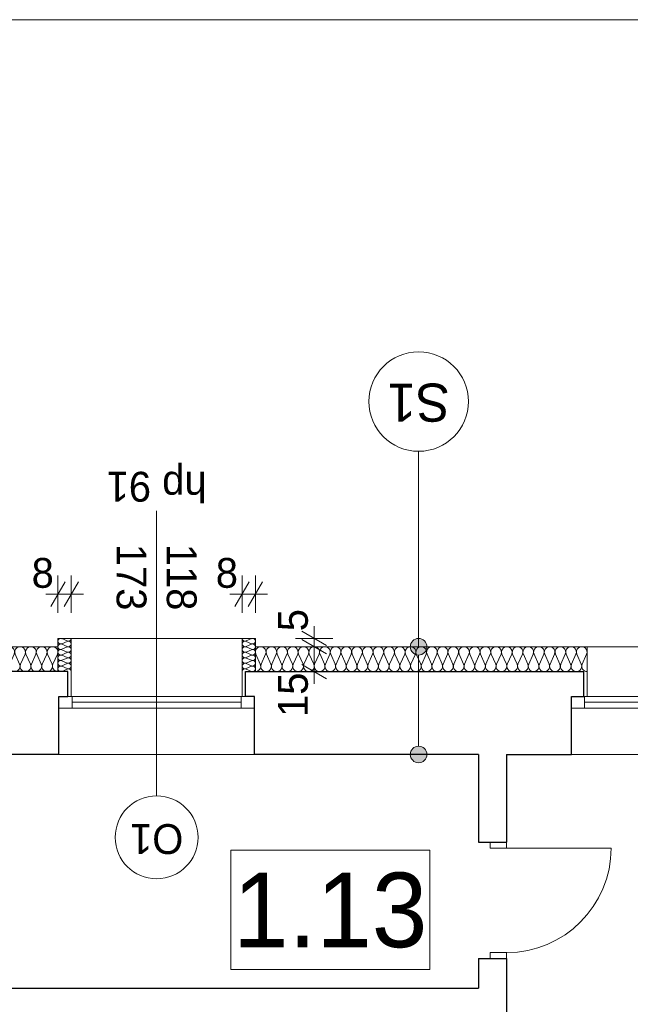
# Model space of a CAD drawing. Extents: x -21260 to 35740, y -2672 to 187028.
# Tile 77 of 120: x -9521 to -5841, y 101089 to 107028. Entities that reach past the tile are written whole.
import ezdxf

# ---------------------------------------------------------------- set-up
doc = ezdxf.new("R2010")
doc.units = 0
doc.header["$MEASUREMENT"] = 0
doc.layers.add('arch izolacje_Nr_Pióra__3', color=7, linetype='Continuous', lineweight=13, true_color=0xff6600)
doc.layers.add('Arch ocieplenie_Nr_Pióra__22', color=7, linetype='Continuous', lineweight=9, true_color=0x7f7f7f)
for name, color, linetype in [('Arch ocieplenie', 7, 'Continuous'), ('Arch opisy', 7, 'Continuous'), ('Arch wymiary', 7, 'Continuous')]:
    doc.layers.add(name, color=color, linetype=linetype)
for name, color, linetype, lineweight in [('Arch opisy okien_Nr_Pióra__21', 7, 'Continuous', 13), ('Arch opisy_Nr_Pióra__1', 7, 'Continuous', 25), ('Arch opisy_Nr_Pióra__21', 7, 'Continuous', 13), ('ARCH TABELA_Nr_Pióra__21', 7, 'Continuous', 13), ('Arch wymiary_Nr_Pióra__5', 7, 'Continuous', 13), ('INWENT OPISY_Nr_Pióra__21', 7, 'Continuous', 13), ('INWENT. DRZWI_Nr_Pióra__21', 7, 'Continuous', 13), ('INWENT. OKNA_Nr_Pióra__5', 7, 'Continuous', 13), ('INWENT.ŚCIANY_Nr_Pióra__1', 7, 'Continuous', 25), ('INWENT.ŚCIANY_Nr_Pióra__21', 7, 'Continuous', 13)]:
    doc.layers.add(name, color=color, linetype=linetype, lineweight=lineweight)
doc.styles.add('GENERATED_STYLE_1', font='txt')
doc.styles.add('GENERATED_STYLE_3', font='txt')
doc.styles.add('GENERATED_STYLE_4', font='txt')
doc.styles.add('GENERATED_STYLE_6', font='txt')
doc.styles.add('GENERATED_STYLE_7', font='txt')
doc.dimstyles.new('GENERATED_STYLE__1', dxfattribs={"dimtxt": 179.999995, "dimasz": 114, "dimexe": 0.18, "dimexo": 0, "dimgap": 0.09, "dimtad": 1, "dimdec": 0, "dimlfac": 0.1, "dimzin": 0, "dimdsep": 46, "dimtxsty": 'GENERATED_STYLE_1', "dimblk": 'ARROWHEAD_2', "dimblk1": 'ARROWHEAD_2', "dimblk2": 'ARROWHEAD_2', "dimcen": 0.09, "dimclrd": 7, "dimclre": 7, "dimclrt": 7, "dimazin": 0, "dimtfac": 1, "dimtdec": 4, "dimtmove": 0, "dimatfit": 3, "dimfxl": 0, "dimtolj": 1, "dimtzin": 0, "dimarcsym": 0})
doc.dimstyles.new('GENERATED_STYLE__3', dxfattribs={"dimtxt": 179.999995, "dimasz": 114, "dimexe": 0.18, "dimexo": 0, "dimgap": 0.09, "dimtad": 1, "dimtih": 1, "dimtoh": 1, "dimdec": 0, "dimlfac": 0.1, "dimzin": 0, "dimdsep": 46, "dimtxsty": 'GENERATED_STYLE_1', "dimblk": 'ARROWHEAD_2', "dimblk1": 'ARROWHEAD_2', "dimblk2": 'ARROWHEAD_2', "dimcen": 0.09, "dimclrd": 7, "dimclre": 7, "dimclrt": 7, "dimazin": 0, "dimtfac": 1, "dimtdec": 4, "dimtmove": 0, "dimatfit": 3, "dimfxl": 0, "dimtolj": 1, "dimtzin": 0, "dimarcsym": 0})

# ---------------------------------------------------------------- blocks, each defined once
blk = doc.blocks.new('Izolacja cieplna 14_132', base_point=(-9290.9, 103095.9))
at = {"layer": 'Arch ocieplenie_Nr_Pióra__22', "linetype": 'Continuous'}
for p, q in [((-10631.1, 103140.6), (-10658.2, 103201.2)), ((-10598.4, 103201.2), (-10625.6, 103140.6)), ((-10565.8, 103140.6), (-10593, 103201.2)), ((-10533.2, 103201.2), (-10560.3, 103140.6)), ((-10500.6, 103140.6), (-10527.7, 103201.2)), ((-10468, 103201.2), (-10495.1, 103140.6)), ((-10435.3, 103140.6), (-10462.5, 103201.2)), ((-10402.7, 103201.2), (-10429.9, 103140.6)), ((-10370.1, 103140.6), (-10397.2, 103201.2)), ((-10337.5, 103201.2), (-10364.6, 103140.6)), ((-10304.9, 103140.6), (-10332, 103201.2)), ((-10272.2, 103201.2), (-10299.4, 103140.6)), ((-10239.6, 103140.6), (-10266.8, 103201.2)), ((-10207, 103201.2), (-10234.1, 103140.6)), ((-10174.4, 103140.6), (-10201.5, 103201.2)), ((-10141.8, 103201.2), (-10168.9, 103140.6)), ((-10109.1, 103140.6), (-10136.3, 103201.2)), ((-10076.5, 103201.2), (-10103.7, 103140.6)), ((-10043.9, 103140.6), (-10071, 103201.2)), ((-10011.3, 103201.2), (-10038.4, 103140.6)), ((-9978.7, 103140.6), (-10005.8, 103201.2)), ((-9946.1, 103201.2), (-9973.2, 103140.6)), ((-9913.4, 103140.6), (-9940.6, 103201.2)), ((-9880.8, 103201.2), (-9908, 103140.6)), ((-9848.2, 103140.6), (-9875.3, 103201.2)), ((-9815.6, 103201.2), (-9842.7, 103140.6)), ((-9783, 103140.6), (-9810.1, 103201.2)), ((-9750.3, 103201.2), (-9777.5, 103140.6)), ((-9717.7, 103140.6), (-9744.9, 103201.2)), ((-9685.1, 103201.2), (-9712.2, 103140.6)), ((-9652.5, 103140.6), (-9679.6, 103201.2)), ((-9619.9, 103201.2), (-9647, 103140.6)), ((-9587.2, 103140.6), (-9614.4, 103201.2)), ((-9554.6, 103201.2), (-9581.8, 103140.6)), ((-9522, 103140.6), (-9549.1, 103201.2)), ((-9489.4, 103201.2), (-9516.5, 103140.6)), ((-9456.8, 103140.6), (-9483.9, 103201.2)), ((-9424.1, 103201.2), (-9451.3, 103140.6)), ((-9391.5, 103140.6), (-9418.7, 103201.2)), ((-9358.9, 103201.2), (-9386, 103140.6)), ((-9326.3, 103140.6), (-9353.4, 103201.2)), ((-9293.7, 103201.2), (-9320.8, 103140.6))]:
    blk.add_line(p, q, dxfattribs=at)
for centre, start_param, end_param in [((-10628.3, 103214), 2.728799, 6.695979), ((-10563.1, 103214), 2.728799, 6.695979), ((-10497.8, 103214), 2.728799, 6.695979), ((-10432.6, 103214), 2.728799, 6.695979), ((-10367.4, 103214), 2.728799, 6.695979), ((-10302.1, 103214), 2.728799, 6.695979), ((-10236.9, 103214), 2.728799, 6.695979), ((-10171.6, 103214), 2.728799, 6.695979), ((-10106.4, 103214), 2.728799, 6.695979), ((-10041.2, 103214), 2.728799, 6.695979), ((-9975.9, 103214), 2.728799, 6.695979), ((-9910.7, 103214), 2.728799, 6.695979), ((-9845.5, 103214), 2.728799, 6.695979), ((-9780.2, 103214), 2.728799, 6.695979), ((-9715, 103214), 2.728799, 6.695979), ((-9649.7, 103214), 2.728799, 6.695979), ((-9584.5, 103214), 2.728799, 6.695979), ((-9519.3, 103214), 2.728799, 6.695979), ((-9454, 103214), 2.728799, 6.695979), ((-9388.8, 103214), 2.728799, 6.695979), ((-9323.5, 103214), 2.728799, 6.695979), ((-10660.9, 103127.8), 1.570796, 3.554385), ((-10595.7, 103127.8), 5.870392, 9.837571), ((-10530.5, 103127.8), 5.870392, 9.837571), ((-10465.2, 103127.8), 5.870392, 9.837571), ((-10400, 103127.8), 5.870392, 9.837571), ((-10334.7, 103127.8), 5.870392, 9.837571), ((-10269.5, 103127.8), 5.870392, 9.837571), ((-10204.3, 103127.8), 5.870392, 9.837571), ((-10139, 103127.8), 5.870392, 9.837571), ((-10073.8, 103127.8), 5.870392, 9.837571), ((-10008.5, 103127.8), 5.870392, 9.837571), ((-9943.3, 103127.8), 5.870392, 9.837571), ((-9878.1, 103127.8), 5.870392, 9.837571), ((-9812.8, 103127.8), 5.870392, 9.837571), ((-9747.6, 103127.8), 5.870392, 9.837571), ((-9682.4, 103127.8), 5.870392, 9.837571), ((-9617.1, 103127.8), 5.870392, 9.837571), ((-9551.9, 103127.8), 5.870392, 9.837571), ((-9486.6, 103127.8), 5.870392, 9.837571), ((-9421.4, 103127.8), 5.870392, 9.837571), ((-9356.2, 103127.8), 5.870392, 9.837571), ((-9290.9, 103127.8), 5.870392, 7.853982)]:
    blk.add_ellipse(centre, major_axis=(-32.6, 0), ratio=0.978008, start_param=start_param, end_param=end_param, dxfattribs=at)
blk = doc.blocks.new('Izolacja cieplna 14_133', base_point=(-8100.9, 103095.9))
at = {"layer": 'Arch ocieplenie_Nr_Pióra__22', "linetype": 'Continuous'}
for p, q in [((-8098.2, 103201.2), (-8071.4, 103140.6)), ((-8066, 103140.6), (-8039.1, 103201.2)), ((-8033.7, 103201.2), (-8006.9, 103140.6)), ((-8001.4, 103140.6), (-7974.6, 103201.2)), ((-7969.2, 103201.2), (-7942.3, 103140.6)), ((-7936.9, 103140.6), (-7910.1, 103201.2)), ((-7904.7, 103201.2), (-7877.8, 103140.6)), ((-7872.4, 103140.6), (-7845.6, 103201.2)), ((-7840.2, 103201.2), (-7813.3, 103140.6)), ((-7807.9, 103140.6), (-7781.1, 103201.2)), ((-7775.6, 103201.2), (-7748.8, 103140.6)), ((-7743.4, 103140.6), (-7716.5, 103201.2)), ((-7711.1, 103201.2), (-7684.3, 103140.6)), ((-7678.9, 103140.6), (-7652, 103201.2)), ((-7646.6, 103201.2), (-7619.8, 103140.6)), ((-7614.3, 103140.6), (-7587.5, 103201.2)), ((-7582.1, 103201.2), (-7555.3, 103140.6)), ((-7549.8, 103140.6), (-7523, 103201.2)), ((-7517.6, 103201.2), (-7490.7, 103140.6)), ((-7485.3, 103140.6), (-7458.5, 103201.2)), ((-7453.1, 103201.2), (-7426.2, 103140.6)), ((-7420.8, 103140.6), (-7394, 103201.2)), ((-7388.5, 103201.2), (-7361.7, 103140.6)), ((-7356.3, 103140.6), (-7329.4, 103201.2)), ((-7324, 103201.2), (-7297.2, 103140.6)), ((-7291.8, 103140.6), (-7264.9, 103201.2)), ((-7259.5, 103201.2), (-7232.7, 103140.6)), ((-7227.3, 103140.6), (-7200.4, 103201.2)), ((-7195, 103201.2), (-7168.2, 103140.6)), ((-7162.7, 103140.6), (-7135.9, 103201.2)), ((-7130.5, 103201.2), (-7103.6, 103140.6)), ((-7098.2, 103140.6), (-7071.4, 103201.2)), ((-7066, 103201.2), (-7039.1, 103140.6)), ((-7033.7, 103140.6), (-7006.9, 103201.2)), ((-7001.4, 103201.2), (-6974.6, 103140.6)), ((-6969.2, 103140.6), (-6942.4, 103201.2)), ((-6936.9, 103201.2), (-6910.1, 103140.6)), ((-6904.7, 103140.6), (-6877.8, 103201.2)), ((-6872.4, 103201.2), (-6845.6, 103140.6)), ((-6840.2, 103140.6), (-6813.3, 103201.2)), ((-6807.9, 103201.2), (-6781.1, 103140.6)), ((-6775.6, 103140.6), (-6748.8, 103201.2)), ((-6743.4, 103201.2), (-6716.5, 103140.6)), ((-6711.1, 103140.6), (-6684.3, 103201.2)), ((-6678.9, 103201.2), (-6652, 103140.6)), ((-6646.6, 103140.6), (-6619.8, 103201.2)), ((-6614.3, 103201.2), (-6587.5, 103140.6)), ((-6582.1, 103140.6), (-6555.3, 103201.2)), ((-6549.8, 103201.2), (-6523, 103140.6)), ((-6517.6, 103140.6), (-6490.7, 103201.2)), ((-6485.3, 103201.2), (-6458.5, 103140.6)), ((-6453.1, 103140.6), (-6426.2, 103201.2)), ((-6420.8, 103201.2), (-6394, 103140.6)), ((-6388.5, 103140.6), (-6361.7, 103201.2)), ((-6356.3, 103201.2), (-6329.4, 103140.6)), ((-6324, 103140.6), (-6297.2, 103201.2)), ((-6291.8, 103201.2), (-6264.9, 103140.6)), ((-6259.5, 103140.6), (-6232.7, 103201.2)), ((-6227.3, 103201.2), (-6200.4, 103140.6)), ((-6195, 103140.6), (-6168.2, 103201.2)), ((-6162.7, 103201.2), (-6135.9, 103140.6)), ((-6130.5, 103140.6), (-6103.6, 103201.2))]:
    blk.add_line(p, q, dxfattribs=at)
for centre, start_param, end_param in [((-8068.7, 103214), 5.870392, 9.837571), ((-8004.2, 103214), 5.870392, 9.837571), ((-7939.6, 103214), 5.870392, 9.837571), ((-7875.1, 103214), 5.870392, 9.837571), ((-7810.6, 103214), 5.870392, 9.837571), ((-7746.1, 103214), 5.870392, 9.837571), ((-7681.6, 103214), 5.870392, 9.837571), ((-7617.1, 103214), 5.870392, 9.837571), ((-7552.5, 103214), 5.870392, 9.837571), ((-7488, 103214), 5.870392, 9.837571), ((-7423.5, 103214), 5.870392, 9.837571), ((-7359, 103214), 5.870392, 9.837571), ((-7294.5, 103214), 5.870392, 9.837571), ((-7230, 103214), 5.870392, 9.837571), ((-7165.4, 103214), 5.870392, 9.837571), ((-7100.9, 103214), 5.870392, 9.837571), ((-7036.4, 103214), 5.870392, 9.837571), ((-6971.9, 103214), 5.870392, 9.837571), ((-6907.4, 103214), 5.870392, 9.837571), ((-6842.9, 103214), 5.870392, 9.837571), ((-6778.3, 103214), 5.870392, 9.837571), ((-6713.8, 103214), 5.870392, 9.837571), ((-6649.3, 103214), 5.870392, 9.837571), ((-6584.8, 103214), 5.870392, 9.837571), ((-6520.3, 103214), 5.870392, 9.837571), ((-6455.8, 103214), 5.870392, 9.837571), ((-6391.3, 103214), 5.870392, 9.837571), ((-6326.7, 103214), 5.870392, 9.837571), ((-6262.2, 103214), 5.870392, 9.837571), ((-6197.7, 103214), 5.870392, 9.837571), ((-6133.2, 103214), 5.870392, 9.837571), ((-8100.9, 103127.8), 4.712389, 6.695979), ((-8036.4, 103127.8), 2.7288, 6.695979), ((-7971.9, 103127.8), 2.7288, 6.695979), ((-7907.4, 103127.8), 2.7288, 6.695979), ((-7842.9, 103127.8), 2.7288, 6.695979), ((-7778.4, 103127.8), 2.7288, 6.695979), ((-7713.8, 103127.8), 2.7288, 6.695979), ((-7649.3, 103127.8), 2.7288, 6.695979), ((-7584.8, 103127.8), 2.7288, 6.695979), ((-7520.3, 103127.8), 2.7288, 6.695979), ((-7455.8, 103127.8), 2.7288, 6.695979), ((-7391.3, 103127.8), 2.7288, 6.695979), ((-7326.7, 103127.8), 2.7288, 6.695979), ((-7262.2, 103127.8), 2.7288, 6.695979), ((-7197.7, 103127.8), 2.7288, 6.695979), ((-7133.2, 103127.8), 2.7288, 6.695979), ((-7068.7, 103127.8), 2.7288, 6.695979), ((-7004.2, 103127.8), 2.7288, 6.695979), ((-6939.6, 103127.8), 2.7288, 6.695979), ((-6875.1, 103127.8), 2.7288, 6.695979), ((-6810.6, 103127.8), 2.7288, 6.695979), ((-6746.1, 103127.8), 2.7288, 6.695979), ((-6681.6, 103127.8), 2.7288, 6.695979), ((-6617.1, 103127.8), 2.7288, 6.695979), ((-6552.5, 103127.8), 2.7288, 6.695979), ((-6488, 103127.8), 2.7288, 6.695979), ((-6423.5, 103127.8), 2.7288, 6.695979), ((-6359, 103127.8), 2.7288, 6.695979), ((-6294.5, 103127.8), 2.7288, 6.695979), ((-6230, 103127.8), 2.7288, 6.695979), ((-6165.4, 103127.8), 2.7288, 6.695979), ((-6100.9, 103127.8), 2.7288, 4.712389)]:
    blk.add_ellipse(centre, major_axis=(32.3, 0), ratio=0.988953, start_param=start_param, end_param=end_param, dxfattribs=at)
blk = doc.blocks.new('Izolacja cieplna 14_204', base_point=(-8180.9, 103295.9))
at = {"layer": 'Arch ocieplenie_Nr_Pióra__22', "linetype": 'Continuous'}
for p, q in [((-8124.8, 103294.5), (-8157.1, 103280.6)), ((-8157.1, 103277.8), (-8124.8, 103263.9)), ((-8124.8, 103261.1), (-8157.1, 103247.3)), ((-8157.1, 103244.5), (-8124.8, 103230.6)), ((-8124.8, 103227.8), (-8157.1, 103213.9)), ((-8157.1, 103211.1), (-8124.8, 103197.3)), ((-8124.8, 103194.5), (-8157.1, 103180.6)), ((-8157.1, 103177.8), (-8124.8, 103163.9)), ((-8124.8, 103161.1), (-8157.1, 103147.3)), ((-8157.1, 103144.5), (-8124.8, 103130.6)), ((-8124.8, 103127.8), (-8157.1, 103113.9)), ((-8157.1, 103111.1), (-8124.8, 103097.3))]:
    blk.add_line(p, q, dxfattribs=at)
for centre, start_param, end_param in [((-8163.9, 103295.9), 3.141593, 5.125182), ((-8117.9, 103279.2), 4.299595, 8.266775), ((-8163.9, 103262.5), 1.158004, 5.125183), ((-8163.9, 103229.2), 1.158004, 5.125183), ((-8117.9, 103245.9), 4.299595, 8.266775), ((-8117.9, 103212.5), 4.299595, 8.266775), ((-8163.9, 103195.9), 1.158004, 5.125183), ((-8163.9, 103162.5), 1.158004, 5.125183), ((-8117.9, 103179.2), 4.299595, 8.266775), ((-8163.9, 103129.2), 1.158004, 5.125183), ((-8163.9, 103095.9), 1.158004, 3.141593), ((-8117.9, 103145.9), 4.299595, 8.266775), ((-8117.9, 103112.5), 4.299595, 8.266775)]:
    blk.add_ellipse(centre, major_axis=(17, 0), ratio=0.979571, start_param=start_param, end_param=end_param, dxfattribs=at)
blk = doc.blocks.new('Izolacja cieplna 14_205', base_point=(-9210.9, 103295.9))
at = {"layer": 'Arch ocieplenie_Nr_Pióra__22', "linetype": 'Continuous'}
for p, q in [((-9267.1, 103294.5), (-9234.8, 103280.6)), ((-9234.8, 103277.8), (-9267.1, 103263.9)), ((-9267.1, 103261.1), (-9234.8, 103247.3)), ((-9234.8, 103244.5), (-9267.1, 103230.6)), ((-9267.1, 103227.8), (-9234.8, 103213.9)), ((-9234.8, 103211.1), (-9267.1, 103197.3)), ((-9267.1, 103194.5), (-9234.8, 103180.6)), ((-9234.8, 103177.8), (-9267.1, 103163.9)), ((-9267.1, 103161.1), (-9234.8, 103147.3)), ((-9234.8, 103144.5), (-9267.1, 103130.6)), ((-9267.1, 103127.8), (-9234.8, 103113.9)), ((-9234.8, 103111.1), (-9267.1, 103097.3))]:
    blk.add_line(p, q, dxfattribs=at)
for centre, start_param, end_param in [((-9273.9, 103279.2), 1.158003, 5.125183), ((-9227.9, 103295.9), 4.299596, 6.283185), ((-9273.9, 103245.9), 1.158003, 5.125183), ((-9273.9, 103212.5), 1.158003, 5.125183), ((-9227.9, 103262.5), 4.299595, 8.266774), ((-9227.9, 103229.2), 4.299595, 8.266774), ((-9273.9, 103179.2), 1.158003, 5.125183), ((-9227.9, 103195.9), 4.299595, 8.266774), ((-9227.9, 103162.5), 4.299595, 8.266774), ((-9273.9, 103145.9), 1.158003, 5.125183), ((-9273.9, 103112.5), 1.158003, 5.125183), ((-9227.9, 103129.2), 4.299595, 8.266774), ((-9227.9, 103095.9), 0, 1.983589)]:
    blk.add_ellipse(centre, major_axis=(17, 0), ratio=0.979571, start_param=start_param, end_param=end_param, dxfattribs=at)
blk = doc.blocks.new('Linia_53', base_point=(-7116.6, 103245.9))
at = {"layer": 'Arch opisy_Nr_Pióra__21', "linetype": 'Continuous'}
blk.add_line((-7116.6, 103245.9), (-7116.6, 104424.9), dxfattribs=at)
blk.add_circle((-7116.6, 104724.9), 300, dxfattribs=at)
blk = doc.blocks.new('Linia_54', base_point=(-7116.6, 102595.9))
at = {"layer": 'Arch opisy_Nr_Pióra__21', "linetype": 'Continuous'}
for points in [[(-7066.6, 103245.9), (-7070.4, 103265), (-7081.2, 103281.2), (-7097.4, 103292.1), (-7116.6, 103295.9), (-7135.7, 103292.1), (-7151.9, 103281.2), (-7162.8, 103265), (-7166.6, 103245.9), (-7162.8, 103226.7), (-7151.9, 103210.5), (-7135.7, 103199.7), (-7116.6, 103195.9), (-7097.4, 103199.7), (-7081.2, 103210.5), (-7070.4, 103226.7)], [(-7066.6, 102595.9), (-7070.4, 102615), (-7081.2, 102631.2), (-7097.4, 102642), (-7116.6, 102645.9), (-7135.7, 102642), (-7151.9, 102631.2), (-7162.8, 102615), (-7166.6, 102595.9), (-7162.8, 102576.7), (-7151.9, 102560.5), (-7135.7, 102549.7), (-7116.6, 102545.9), (-7097.4, 102549.7), (-7081.2, 102560.5), (-7070.4, 102576.7)]]:
    blk.add_hatch(color=256, dxfattribs=at).paths.add_polyline_path(points, flags=0)
blk.add_line((-7116.6, 102645.9), (-7116.6, 103195.9), dxfattribs=at)
for centre in [(-7116.6, 103245.9), (-7116.6, 102595.9)]:
    blk.add_circle(centre, 50, dxfattribs=at)
blk = doc.blocks.new('*D666')
at = {"layer": 'Arch wymiary_Nr_Pióra__5', "linetype": 'Continuous'}
for p, q in [((-9290.9, 103450.2), (-9290.9, 103675.2)), ((-9210.9, 103450.2), (-9210.9, 103675.2)), ((-9334.2, 103487.7), (-9247.6, 103637.7)), ((-9167.6, 103637.7), (-9254.2, 103487.7)), ((-9364.3, 103562.7), (-9290.9, 103562.7)), ((-9290.9, 103562.7), (-9210.9, 103562.7)), ((-9210.9, 103562.7), (-9137.6, 103562.7))]:
    blk.add_line(p, q, dxfattribs=at)
at = {"layer": 'Arch wymiary_Nr_Pióra__5', "insert": (-9449.5, 103598.7), "char_height": 180, "attachment_point": 7, "style": 'GENERATED_STYLE_1'}
blk.add_mtext('{8}', dxfattribs=at)
blk = doc.blocks.new('ARROWHEAD_2')
at = {"color": 0, "linetype": 'Continuous', "lineweight": 0}
for p, q in [((-0.378, -0.655), (0.378, 0.655)), ((0, 0), (-1, 0))]:
    blk.add_line(p, q, dxfattribs=at)
blk = doc.blocks.new('*D667')
at = {"layer": 'Arch wymiary_Nr_Pióra__5', "linetype": 'Continuous'}
for p, q in [((-8180.9, 103450.2), (-8180.9, 103675.2)), ((-8100.9, 103450.2), (-8100.9, 103675.2)), ((-8224.2, 103487.7), (-8137.6, 103637.7)), ((-8057.6, 103637.7), (-8144.2, 103487.7)), ((-8254.3, 103562.7), (-8180.9, 103562.7)), ((-8180.9, 103562.7), (-8100.9, 103562.7)), ((-8100.9, 103562.7), (-8027.6, 103562.7))]:
    blk.add_line(p, q, dxfattribs=at)
at = {"layer": 'Arch wymiary_Nr_Pióra__5', "insert": (-8339.5, 103598.7), "char_height": 180, "attachment_point": 7, "style": 'GENERATED_STYLE_1'}
blk.add_mtext('{8}', dxfattribs=at)
blk = doc.blocks.new('*D668')
at = {"layer": 'Arch wymiary_Nr_Pióra__5', "linetype": 'Continuous'}
for p, q in [((-7633.5, 103245.9), (-7858.5, 103245.9)), ((-7671, 103202.6), (-7821, 103289.2)), ((-7746, 103095.9), (-7746, 103245.9)), ((-7821, 103139.2), (-7671, 103052.6)), ((-7633.5, 103095.9), (-7858.5, 103095.9)), ((-7746, 103022.5), (-7746, 103095.9))]:
    blk.add_line(p, q, dxfattribs=at)
at = {"layer": 'Arch wymiary_Nr_Pióra__5', "char_height": 180, "attachment_point": 7, "rotation": 90, "style": 'GENERATED_STYLE_1'}
for s, insert in [('{5}', (-7782, 103339.2)), ('{15}', (-7782, 102822.1))]:
    blk.add_mtext(s, dxfattribs=dict(at, insert=insert))
blk = doc.blocks.new('*D669')
at = {"layer": 'Arch wymiary_Nr_Pióra__5', "linetype": 'Continuous'}
for p, q in [((-7746, 103295.9), (-7746, 103369.2)), ((-7633.5, 103295.9), (-7858.5, 103295.9)), ((-7821, 103339.2), (-7671, 103252.6)), ((-7746, 103245.9), (-7746, 103295.9)), ((-7633.5, 103245.9), (-7858.5, 103245.9)), ((-7671, 103202.6), (-7821, 103289.2))]:
    blk.add_line(p, q, dxfattribs=at)
at = {"layer": 'Arch wymiary_Nr_Pióra__5', "char_height": 180, "attachment_point": 7, "rotation": 90, "style": 'GENERATED_STYLE_1'}
for s, insert in [('{5}', (-7782, 103339.2)), ('{15}', (-7782, 102822.1))]:
    blk.add_mtext(s, dxfattribs=dict(at, insert=insert))

msp = doc.modelspace()

# ---------------------------------------------------------------- linework, layer by layer
at = {"layer": 'arch izolacje_Nr_Pióra__3', "linetype": 'Continuous'}
for p, q in [((-9290.9, 103295.9), (-9290.9, 103095.9)), ((-9210.9, 103295.9), (-9290.9, 103295.9)), ((-8180.9, 103295.9), (-9210.9, 103295.9)), ((-9210.9, 102945.9), (-9210.9, 103295.9)), ((-8180.9, 103295.9), (-8100.9, 103295.9)), ((-8180.9, 103295.9), (-8180.9, 102945.9)), ((-8100.9, 103295.9), (-8100.9, 103095.9)), ((-10660.9, 103245.9), (-9290.9, 103245.9)), ((-9290.9, 103245.9), (-10660.9, 103245.9)), ((-8100.9, 103245.9), (-6095.9, 103245.9)), ((-8100.9, 103245.9), (2206.6, 103245.9)), ((-6100.9, 103245.9), (-6100.9, 102945.9))]:
    msp.add_line(p, q, dxfattribs=at)
at = {"layer": 'Arch opisy okien_Nr_Pióra__21', "linetype": 'Continuous'}
msp.add_circle((-8695.9, 102095.9), 250, dxfattribs=at)
at = {"layer": 'Arch opisy_Nr_Pióra__21', "linetype": 'Continuous'}
for p, q in [((-7049.5, 102019.4), (-8249.5, 102019.4)), ((-8249.5, 102019.4), (-8249.5, 101299.4)), ((-7049.5, 101299.4), (-7049.5, 102019.4)), ((-8249.5, 101299.4), (-7049.5, 101299.4))]:
    msp.add_line(p, q, dxfattribs=at)
at = {"layer": 'ARCH TABELA_Nr_Pióra__21', "linetype": 'Continuous'}
msp.add_line((-21259.9, 107028.4), (35740.1, 107028.4), dxfattribs=at)
at = {"layer": 'INWENT OPISY_Nr_Pióra__21', "linetype": 'Continuous'}
msp.add_line((-8695.9, 102345.9), (-8695.9, 104065.9), dxfattribs=at)
at = {"layer": 'INWENT. DRZWI_Nr_Pióra__21', "linetype": 'Continuous'}
for p, q in [((-6685.9, 102030.9), (-6685.9, 102065.9)), ((-6585.9, 102030.9), (-6585.9, 102065.9)), ((-6585.9, 102030.9), (-6685.9, 102030.9)), ((-6585.9, 102030.9), (-5955.9, 102030.9)), ((-6585.9, 101400.9), (-6685.9, 101400.9)), ((-6685.9, 101400.9), (-6685.9, 101365.9)), ((-6585.9, 101400.9), (-6585.9, 101365.9))]:
    msp.add_line(p, q, dxfattribs=at)
msp.add_arc((-6585.9, 102030.9), 630, 270, 0, dxfattribs=at)
at = {"layer": 'INWENT. OKNA_Nr_Pióra__5', "linetype": 'Continuous'}
for p, q in [((-8105.9, 102945.9), (-9285.9, 102945.9)), ((-9285.9, 102945.9), (-9285.9, 102875.9)), ((-9205.9, 102945.9), (-9205.9, 102875.9)), ((-8185.9, 102945.9), (-8185.9, 102875.9)), ((-8105.9, 102945.9), (-8105.9, 102875.9)), ((-6195.9, 102945.9), (-3795.9, 102945.9)), ((-6195.9, 102945.9), (-6195.9, 102875.9)), ((-6115.9, 102945.9), (-6115.9, 102875.9)), ((-9285.9, 102875.9), (-8105.9, 102875.9)), ((-8185.9, 102910.9), (-9205.9, 102910.9)), ((-3795.9, 102875.9), (-6195.9, 102875.9)), ((-6115.9, 102910.9), (-3875.9, 102910.9))]:
    msp.add_line(p, q, dxfattribs=at)
at = {"layer": 'INWENT.ŚCIANY_Nr_Pióra__1', "linetype": 'Continuous'}
for p, q in [((-9230.9, 103095.9), (-10910.9, 103095.9)), ((-9230.9, 102945.9), (-9230.9, 103095.9)), ((-8160.9, 102945.9), (-8160.9, 103095.9)), ((-8160.9, 103095.9), (-6120.9, 103095.9)), ((-6120.9, 102945.9), (-6120.9, 103095.9)), ((-9285.9, 102595.9), (-9285.9, 102945.9)), ((-9285.9, 102945.9), (-9230.9, 102945.9)), ((-8105.9, 102945.9), (-8160.9, 102945.9)), ((-8105.9, 102595.9), (-8105.9, 102945.9)), ((-6195.9, 102595.9), (-6195.9, 102945.9)), ((-6195.9, 102945.9), (-6120.9, 102945.9)), ((-9285.9, 102595.9), (-10410.9, 102595.9)), ((-6755.9, 102595.9), (-8105.9, 102595.9)), ((-6755.9, 102595.9), (-6755.9, 102065.9)), ((-6585.9, 102595.9), (-6585.9, 102065.9)), ((-6585.9, 102595.9), (-6195.9, 102595.9)), ((-6755.9, 102065.9), (-6585.9, 102065.9)), ((-6755.9, 101365.9), (-6585.9, 101365.9)), ((-6755.9, 101365.9), (-6755.9, 101185.9)), ((-6585.9, 101365.9), (-6585.9, 100285.8)), ((-10410.9, 101185.9), (-6755.9, 101185.9))]:
    msp.add_line(p, q, dxfattribs=at)
at = {"layer": 'INWENT.ŚCIANY_Nr_Pióra__21', "linetype": 'Continuous'}
for p, q in [((-9285.9, 102595.9), (-8105.9, 102595.9)), ((-6195.9, 102595.9), (-3795.9, 102595.9))]:
    msp.add_line(p, q, dxfattribs=at)

# ---------------------------------------------------------------- block references
at = {"layer": 'Arch ocieplenie', "color": 104, "linetype": 'Continuous', "lineweight": 9, "true_color": 0x029e21}
for name, p in [('Izolacja cieplna 14_205', (-9210.9, 103295.9)), ('Izolacja cieplna 14_204', (-8180.9, 103295.9)), ('Izolacja cieplna 14_132', (-9290.9, 103095.9)), ('Izolacja cieplna 14_133', (-8100.9, 103095.9))]:
    msp.add_blockref(name, p, dxfattribs=at)
at = {"layer": 'Arch opisy', "linetype": 'Continuous'}
for name, p in [('Linia_53', (-7116.6, 103245.9)), ('Linia_54', (-7116.6, 102595.9))]:
    msp.add_blockref(name, p, dxfattribs=at)

# ---------------------------------------------------------------- texts
at = {"layer": 'Arch opisy okien_Nr_Pióra__21', "linetype": 'Continuous', "insert": (-8695.9, 101995.6), "char_height": 180, "attachment_point": 2, "rotation": 180, "style": 'GENERATED_STYLE_6'}
msp.add_mtext('{O1}', dxfattribs=at)
at = {"layer": 'Arch opisy_Nr_Pióra__1', "linetype": 'Continuous', "insert": (-7116.6, 104603.5), "char_height": 230, "attachment_point": 2, "rotation": 180, "style": 'GENERATED_STYLE_4'}
msp.add_mtext('{S1}', dxfattribs=at)
at = {"layer": 'Arch opisy_Nr_Pióra__1', "linetype": 'Continuous', "insert": (-7649.5, 101426.8), "char_height": 450, "attachment_point": 8, "style": 'GENERATED_STYLE_3'}
msp.add_mtext('{1.13}', dxfattribs=at)
at = {"layer": 'INWENT OPISY_Nr_Pióra__21', "linetype": 'Continuous', "insert": (-8695.9, 104121.1), "char_height": 180, "attachment_point": 2, "rotation": 180, "style": 'GENERATED_STYLE_7'}
msp.add_mtext('{hp 91}', dxfattribs=at)
at = {"layer": 'INWENT OPISY_Nr_Pióra__21', "linetype": 'Continuous', "insert": (-8454.7, 103665.9), "char_height": 180, "width": 1346.334, "attachment_point": 2, "rotation": 270, "line_spacing_factor": 1.008452, "style": 'GENERATED_STYLE_7'}
msp.add_mtext('{118\\P173}', dxfattribs=at)

# ---------------------------------------------------------------- dimensions: what is measured, and where the dimension line sits
at = {"layer": 'Arch wymiary', "linetype": 'Continuous'}
for base, p1, p2, picture, middle in [((-9290.9, 103562.7), (-9290.9, 103295.9), (-9210.9, 103295.9), '*D666', (-9381.2, 103688.7)), ((-8180.9, 103562.7), (-8180.9, 103295.9), (-8100.9, 103295.9), '*D667', (-8271.2, 103688.7))]:
    dim = msp.add_linear_dim(base=base, p1=p1, p2=p2, dimstyle='GENERATED_STYLE__3', dxfattribs=at)
    dim.commit()
    dim.dimension.update_dxf_attribs({"geometry": picture, "text_midpoint": middle})
for p1, p2, picture, middle in [((-8100.9, 103095.9), (-8100.9, 103245.9), '*D668', (-7872, 102958.7)), ((-8100.9, 103245.9), (-8100.9, 103295.9), '*D669', (-7872, 103407.5))]:
    dim = msp.add_linear_dim(base=(-7746, 103095.9), p1=p1, p2=p2, angle=90, dimstyle='GENERATED_STYLE__1', dxfattribs=at)
    dim.commit()
    dim.dimension.update_dxf_attribs({"geometry": picture, "text_midpoint": middle})

doc.saveas('drawing.dxf')
